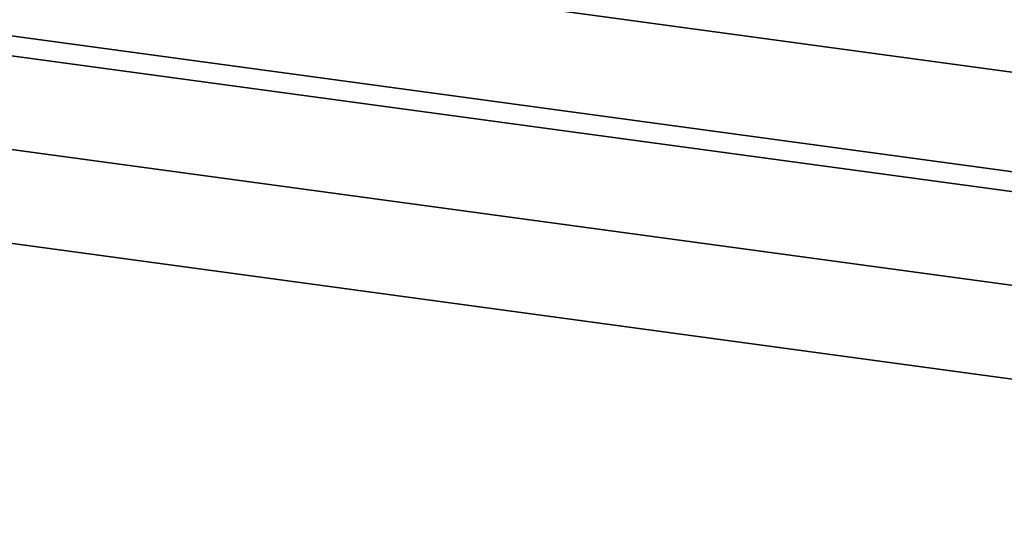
# Model space of a CAD drawing. Header units: millimetres. Extents: x 0 to 16721, y 217 to 10981.
# Tile 3 of 256: x 1489 to 1839, y 5423 to 5607. Entities that reach past the tile are written whole.
import ezdxf

# ---------------------------------------------------------------- set-up
doc = ezdxf.new("R2010")
doc.units = ezdxf.units.MM
doc.layers.add('PDF_PSS & TL', color=7, linetype='Continuous', true_color=0x7fffdf)

msp = doc.modelspace()

# ---------------------------------------------------------------- linework, layer by layer
at = {"layer": 'PDF_PSS & TL', "color": 4, "lineweight": 25}
for points in [[(3798.34, 5704.81), (3379.5, 5657.77), (3042.27, 5619.69), (2680.74, 5577.72), (2261.77, 5531.71), (1337.02, 5657.25), (2261.77, 5531.71), (2680.74, 5577.72), (3042.27, 5619.69), (3379.5, 5657.77), (3798.34, 5704.81)], [(3802.23, 5670.11), (3383.39, 5622.94), (3046.29, 5584.86), (2684.63, 5542.89), (2261.37, 5496.5), (1134.93, 5649.32), (2261.37, 5496.5), (2684.63, 5542.89), (3046.29, 5584.86), (3383.39, 5622.94), (3802.23, 5670.11)]]:
    msp.add_lwpolyline(points, dxfattribs=at)
at = {"layer": 'PDF_PSS & TL', "color": 2, "lineweight": 25}
for points in [[(3803.01, 5663.1), (3384.17, 5616.05), (3047.07, 5577.98), (2685.54, 5536), (2261.24, 5489.48), (1016.02, 5658.42), (2261.24, 5489.48), (2685.54, 5536), (3047.07, 5577.98), (3384.17, 5616.05), (3803.01, 5663.1)], [(3806.65, 5630.35), (3387.81, 5583.17), (3050.84, 5545.23), (2689.17, 5503.12), (2260.85, 5456.21), (971.83, 5631.13), (2260.85, 5456.21), (2689.17, 5503.12), (3050.84, 5545.23), (3387.81, 5583.17), (3806.65, 5630.35)], [(3810.41, 5597.47), (3391.57, 5550.43), (3054.6, 5512.35), (2692.94, 5470.37), (2260.45, 5422.94), (927.65, 5603.71), (2260.45, 5422.94), (2692.94, 5470.37), (3054.6, 5512.35), (3391.57, 5550.43), (3810.41, 5597.47)]]:
    msp.add_lwpolyline(points, dxfattribs=at)

doc.saveas('drawing.dxf')
